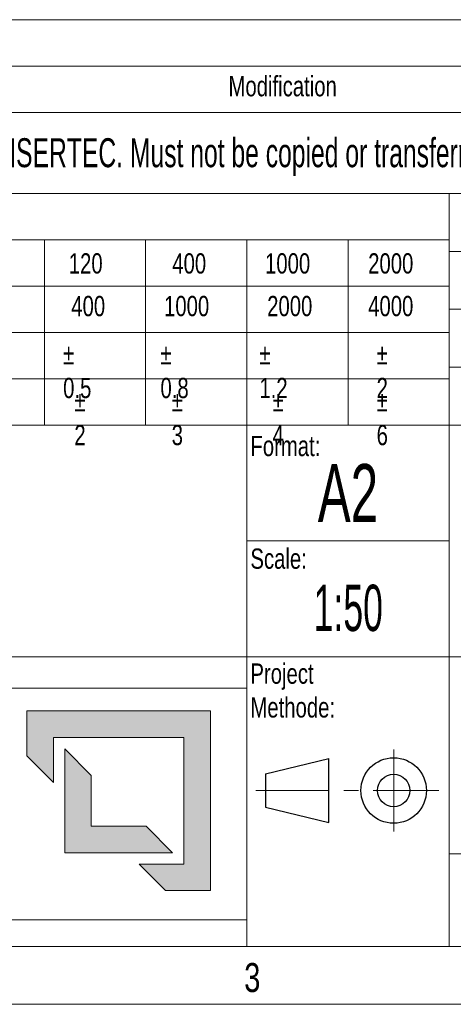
# Model space of a CAD drawing. Header units: millimetres. Extents: x 15 to 592, y 5 to 415.
# Tile 10 of 12: x 457 to 494, y 5 to 90. Entities that reach past the tile are written whole.
import ezdxf

# ---------------------------------------------------------------- set-up
doc = ezdxf.new("R2010")
doc.units = ezdxf.units.MM
doc.linetypes.add('CENTER', pattern=[10.16, 6.35, -1.27, 1.27, -1.27])
doc.linetypes.add('CENTERX2', pattern=[20.32, 12.7, -2.54, 2.54, -2.54])
doc.layers.add('SLD-0', color=179, linetype='Continuous')
doc.styles.add('SLDTEXTSTYLE0', font='TXT', dxfattribs={"width": 0.75})
doc.styles.add('SLDTEXTSTYLE1', font='TXT', dxfattribs={"width": 0.574367})
doc.styles.add('SLDTEXTSTYLE2', font='TXT', dxfattribs={"width": 0.638186})
doc.styles.add('SLDTEXTSTYLE3', font='TXT', dxfattribs={"width": 0.510549})

# ---------------------------------------------------------------- blocks, each defined once
blk = doc.blocks.new('LOGO_sombreado')
at = {"linetype": 'Continuous'}
for points in [[(69.338, 18.023), (53.486, 18.023), (53.486, 14.148), (55.776, 11.858), (55.776, 15.733), (67.048, 15.733), (67.048, 4.812), (63.173, 4.812), (65.463, 2.523), (69.338, 2.523)], [(59.044, 12.465), (56.754, 14.754), (56.754, 5.791), (66.07, 5.791), (63.78, 8.081), (59.044, 8.081)]]:
    blk.add_hatch(color=7, dxfattribs=at).paths.add_polyline_path(points, flags=0)
at = {"color": 7, "linetype": 'Continuous', "lineweight": 18}
for p, q in [((0, 20), (72.5, 20)), ((72.5, 20), (72.502, 20.001)), ((72.5, 20), (72.5, 0)), ((53.486, 14.148), (53.486, 18.023)), ((53.486, 18.023), (69.338, 18.023)), ((69.338, 18.023), (69.338, 2.523)), ((67.048, 15.733), (55.776, 15.733)), ((55.776, 15.733), (55.776, 11.858)), ((67.048, 4.812), (67.048, 15.733)), ((56.754, 5.791), (56.754, 14.754)), ((56.754, 14.754), (59.044, 12.465)), ((55.776, 11.858), (53.486, 14.148)), ((59.044, 12.465), (59.044, 8.081)), ((59.044, 8.081), (63.78, 8.081)), ((63.78, 8.081), (66.07, 5.791)), ((66.07, 5.791), (56.754, 5.791)), ((65.463, 2.523), (63.173, 4.812)), ((63.173, 4.812), (67.048, 4.812)), ((69.338, 2.523), (65.463, 2.523)), ((0, 0), (72.5, 0))]:
    blk.add_line(p, q, dxfattribs=at)

msp = doc.modelspace()

# ---------------------------------------------------------------- linework, layer by layer
at = {"color": 7, "linetype": 'Continuous', "lineweight": 18}
for p, q in [((404, 90), (584, 90)), ((404, 86), (584, 86)), ((404, 82), (584, 82)), ((404, 75), (584, 75)), ((494, 75), (494, 10)), ((404, 71), (494, 71)), ((459, 55), (459, 71)), ((467.75, 55), (467.75, 71)), ((476.5, 55), (476.5, 71)), ((485.25, 55), (485.25, 71)), ((554, 70), (494, 70)), ((404, 67), (494, 67)), ((554, 65), (494, 65)), ((404, 63), (494, 63)), ((554, 60), (494, 60)), ((404, 59), (494, 59)), ((450.25, 55), (459, 55)), ((459, 55), (467.75, 55)), ((467.75, 55), (476.5, 55)), ((476.5, 55), (485.25, 55)), ((476.5, 55), (476.5, 35)), ((485.25, 55), (494, 55)), ((494, 55), (509, 55)), ((476.5, 45), (494, 45)), ((404, 35), (494, 35)), ((476.5, 35), (476.5, 10)), ((494, 35), (584, 35)), ((494, 18), (584, 18)), ((584, 10), (20, 10)), ((404, 10), (584, 10)), ((589, 5), (15, 5))]:
    msp.add_line(p, q, dxfattribs=at)
at = {"color": 7, "linetype": 'CENTERX2', "lineweight": 18}
msp.add_line((489.1946367, 27.0056488), (489.1946367, 19.9298376), dxfattribs=at)
at = {"color": 7, "linetype": 'Continuous', "lineweight": 25}
for p, q in [((478.1060334, 24.8924032), (483.5909742, 26.2220858)), ((483.5909742, 20.6896563), (483.5909742, 26.2220858)), ((478.1060334, 24.8924032), (478.1060334, 22.0193389)), ((478.1060334, 22.0193389), (483.5909742, 20.6896563))]:
    msp.add_line(p, q, dxfattribs=at)
at = {"color": 7, "linetype": 'CENTER', "lineweight": 18}
msp.add_line((477.2749817, 23.4558711), (493.0887073, 23.4558711), dxfattribs=at)
at = {"color": 7, "linetype": 'Continuous', "lineweight": 25}
for radius in [2.8311819, 1.4009156]:
    msp.add_circle((489.1946367, 23.4558711), radius, dxfattribs=at)

# ---------------------------------------------------------------- block references
at = {"color": 7, "linetype": 'Continuous'}
msp.add_blockref('LOGO_sombreado', (404.0096253, 12.2979639), dxfattribs=at)

# ---------------------------------------------------------------- texts
at = {"color": 7, "linetype": 'Continuous', "lineweight": 0}
for s, insert, char_height, attachment_point, style in [('Modification', (479.59903, 85.1363108), 1.75, 2, 'SLDTEXTSTYLE0'), ('Tolerance for dimensions without tol. according to ISO 2768-mK', (404.6400677, 73.8116089), 1.75, 1, 'SLDTEXTSTYLE0'), ('120', (461.1107839, 69.8351576), 1.75, 1, 'SLDTEXTSTYLE0'), ('400', (470.0577669, 69.8351576), 1.75, 1, 'SLDTEXTSTYLE0'), ('1000', (478.075936, 69.8351576), 1.75, 1, 'SLDTEXTSTYLE0'), ('2000', (486.9911655, 69.8351576), 1.75, 1, 'SLDTEXTSTYLE0'), ('400', (461.3270798, 66.1542688), 1.75, 1, 'SLDTEXTSTYLE0'), ('1000', (469.3452489, 66.1542688), 1.75, 1, 'SLDTEXTSTYLE0'), ('2000', (478.2604784, 66.1542688), 1.75, 1, 'SLDTEXTSTYLE0'), ('4000', (486.9911655, 66.1542688), 1.75, 1, 'SLDTEXTSTYLE0'), ('%%p^J0.5', (460.6252456, 61.9989656), 1.75, 1, 'SLDTEXTSTYLE0'), ('%%p^J0.8', (469.0374197, 61.9989656), 1.75, 1, 'SLDTEXTSTYLE0'), ('%%p^J1.2', (477.5897475, 61.9989656), 1.75, 1, 'SLDTEXTSTYLE0'), ('%%p^J2', (487.721444, 61.9989656), 1.75, 1, 'SLDTEXTSTYLE0'), ('%%p^J2', (461.5950372, 57.9358204), 1.75, 1, 'SLDTEXTSTYLE0'), ('%%p^J3', (470.0072114, 57.9358204), 1.75, 1, 'SLDTEXTSTYLE0'), ('%%p^J4', (478.7325647, 57.9358204), 1.75, 1, 'SLDTEXTSTYLE0'), ('%%p^J6', (487.721444, 57.9358204), 1.75, 1, 'SLDTEXTSTYLE0'), ('Format:', (476.8120109, 54.0741874), 1.75, 1, 'SLDTEXTSTYLE0'), ('Scale:', (476.8120109, 44.3477026), 1.75, 1, 'SLDTEXTSTYLE0'), ('Project^JMethode:', (476.8120109, 34.4246145), 1.75, 1, 'SLDTEXTSTYLE0'), ('2558 - 12x2 - valvula 1 HOLDER', (531.4386446, 27.8184317), 4.5, 2, 'SLDTEXTSTYLE3'), ('3', (476.9748264, 8.5626692), 2.5, 2, 'SLDTEXTSTYLE0')]:
    msp.add_mtext(s, dxfattribs=dict(at, insert=insert, char_height=char_height, attachment_point=attachment_point, style=style))
at = {"layer": 'SLD-0', "color": 7, "attachment_point": 2}
for s, insert, char_height, style in [('This drawing is property of INSERTEC. Must not be copied or transferred to third parties in any way without written authorization.', (489.5245157, 79.767368), 2.5, 'SLDTEXTSTYLE2'), ('A2', (485.2428337, 51.636635), 5, 'SLDTEXTSTYLE2'), ('1:50', (485.2722117, 41.2254393), 4, 'SLDTEXTSTYLE1')]:
    msp.add_mtext(s, dxfattribs=dict(at, insert=insert, char_height=char_height, style=style))

doc.saveas('drawing.dxf')
